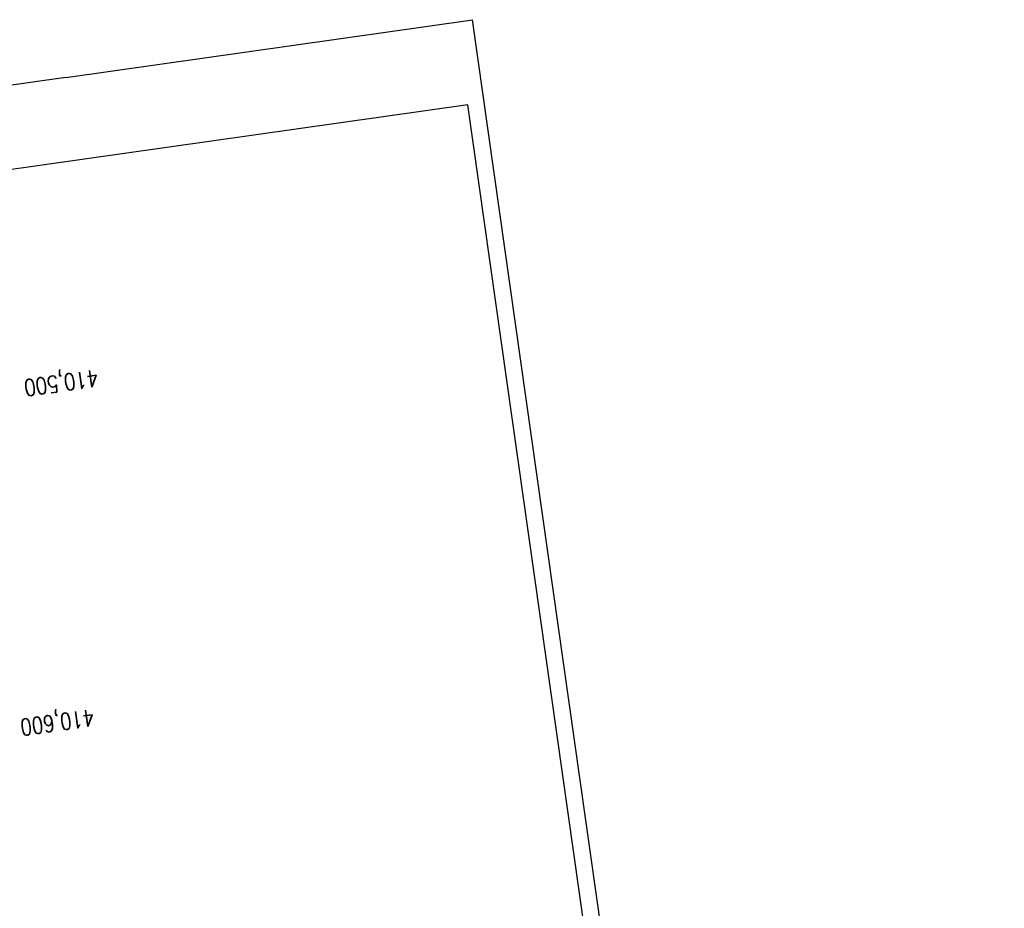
# Model space of a CAD drawing. Extents: x 446577 to 447240, y 443630 to 444842.
# Tile 71 of 71: x 446857 to 447152, y 444576 to 444842. Entities that reach past the tile are written whole.
import ezdxf

# ---------------------------------------------------------------- set-up
doc = ezdxf.new("R2010")
doc.units = 0
doc.header["$LTSCALE"] = 2
doc.header["$MEASUREMENT"] = 0
doc.linetypes.add('AUSGEZOGEN', pattern=[0])
doc.linetypes.add('GESTRICHELT', pattern=[0.75, 0.5, -0.25])
doc.layers.get('0').update_dxf_attribs({"linetype": 'AUSGEZOGEN'})
for name, color, linetype in [('HEKTOM', 250, 'GESTRICHELT'), ('Planeinteilung', 6, 'CONTINUOUS'), ('RAHMEN', 250, 'AUSGEZOGEN')]:
    doc.layers.add(name, color=color, linetype=linetype)
doc.styles.add('ROMANS', font='romans.shx', dxfattribs={"width": 0.8})

# ---------------------------------------------------------------- blocks, each defined once
blk = doc.blocks.new('1135420')
for p, q in [((1135, 420), (0, 420)), ((0, 297), (0, 420)), ((0, 297), (0, 0))]:
    blk.add_line(p, q)
at = {"layer": 'RAHMEN'}
for p, q in [((950, 415), (25, 415)), ((25, 415), (25, 5))]:
    blk.add_line(p, q, dxfattribs=at)

msp = doc.modelspace()

# ---------------------------------------------------------------- block references
at = {"layer": 'Planeinteilung', "linetype": 'Continuous', "rotation": 278.0670990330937}
msp.add_blockref('1135420', (446577.28, 444782.92), dxfattribs=at)

# ---------------------------------------------------------------- texts
at = {"layer": 'HEKTOM', "style": 'ROMANS', "width": 0.8}
for s, p in [('410,500', (446880.64, 444737.12)), ('410,600', (446879.45, 444635.47))]:
    msp.add_text(s, height=5, rotation=188.067, dxfattribs=at).set_placement(p)

doc.saveas('drawing.dxf')
